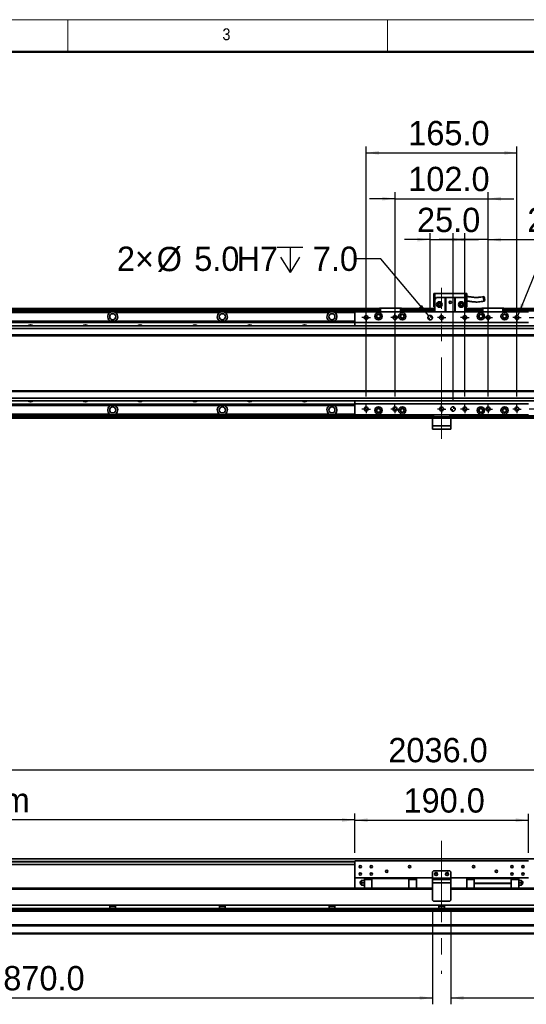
# Model space of a CAD drawing. Header units: millimetres. Extents: x 35 to 2905, y 35 to 2044.
# Tile 3 of 7: x 717 to 1272, y 967 to 2044. Entities that reach past the tile are written whole.
import ezdxf

# ---------------------------------------------------------------- set-up
doc = ezdxf.new("R2010")
doc.units = ezdxf.units.MM
doc.header["$LTSCALE"] = 7
doc.linetypes.add('CENTERX2', pattern=[20.32, 12.7, -2.54, 2.54, -2.54])
doc.layers.add('黑色实线', color=7, linetype='Continuous')
doc.styles.add('SLDTEXTSTYLE1', font='Gothic.ttf', dxfattribs={"width": 0.913})
doc.styles.add('SLDTEXTSTYLE8', font='txt')
doc.dimstyles.new('SLDDIMSTYLE0', dxfattribs={"dimtxt": 26.6, "dimasz": 14, "dimexe": 0, "dimexo": 0.0625, "dimgap": 6.65, "dimtad": 2, "dimdec": 1, "dimrnd": 1e-09, "dimzin": 4, "dimdsep": 46, "dimtxsty": 'SLDTEXTSTYLE8', "dimsah": 1, "dimcen": 0.09, "dimadec": 0, "dimazin": 1, "dimtfac": 1, "dimtdec": 1, "dimtmove": 0, "dimatfit": 0, "dimfxl": 0, "dimfrac": 2, "dimtolj": 1, "dimtzin": 12, "dimarcsym": 0})
doc.dimstyles.new('SLDDIMSTYLE1', dxfattribs={"dimtxt": 26.6, "dimasz": 14, "dimexe": 0, "dimexo": 0.0625, "dimgap": 6.65, "dimtad": 2, "dimdec": 1, "dimrnd": 1e-09, "dimzin": 12, "dimdsep": 46, "dimtxsty": 'SLDTEXTSTYLE8', "dimsah": 1, "dimcen": 0.09, "dimadec": 0, "dimazin": 3, "dimtfac": 1, "dimtdec": 1, "dimtmove": 0, "dimatfit": 0, "dimfxl": 0, "dimfrac": 2, "dimtolj": 1, "dimtzin": 12, "dimarcsym": 0})
doc.dimstyles.new('SLDDIMSTYLE3', dxfattribs={"dimtxt": 26.6, "dimasz": 14, "dimexe": 0, "dimexo": 0.0625, "dimgap": 6.65, "dimtad": 0, "dimtih": 1, "dimtoh": 1, "dimdec": 1, "dimrnd": 1e-09, "dimzin": 4, "dimdsep": 46, "dimtxsty": 'SLDTEXTSTYLE8', "dimsah": 1, "dimcen": 0, "dimadec": 0, "dimazin": 1, "dimtfac": 1, "dimtdec": 1, "dimtofl": 0, "dimtmove": 0, "dimatfit": 3, "dimfxl": 0, "dimfrac": 2, "dimtolj": 1, "dimtzin": 12, "dimarcsym": 0})
doc.dimstyles.new('SLDDIMSTYLE4', dxfattribs={"dimtxt": 26.6, "dimasz": 14, "dimexe": 0, "dimexo": 0.0625, "dimgap": 6.65, "dimtad": 0, "dimtih": 1, "dimtoh": 1, "dimdec": 1, "dimrnd": 1e-09, "dimzin": 12, "dimdsep": 46, "dimtxsty": 'SLDTEXTSTYLE8', "dimsah": 1, "dimcen": 0, "dimadec": 0, "dimazin": 3, "dimtfac": 1, "dimtdec": 1, "dimtofl": 0, "dimtmove": 0, "dimatfit": 3, "dimfxl": 0, "dimfrac": 2, "dimtolj": 1, "dimtzin": 12, "dimarcsym": 0})
doc.dimstyles.new('SLDDIMSTYLE5', dxfattribs={"dimtxt": 26.6, "dimasz": 14, "dimexe": 0, "dimexo": 0.0625, "dimgap": 6.65, "dimtad": 2, "dimdec": 1, "dimrnd": 1e-09, "dimzin": 4, "dimdsep": 46, "dimtxsty": 'SLDTEXTSTYLE8', "dimsah": 1, "dimcen": 0.09, "dimadec": 0, "dimazin": 1, "dimtfac": 1, "dimtdec": 1, "dimtofl": 0, "dimtmove": 0, "dimatfit": 3, "dimfxl": 0, "dimfrac": 2, "dimtolj": 1, "dimtzin": 12, "dimarcsym": 0})

# ---------------------------------------------------------------- blocks, each defined once
blk = doc.blocks.new('_D_7')
at = {"layer": '黑色实线'}
for p, q in [((2267.1, 1718), (2267.1, 1746)), ((1275.1, 1718), (2274.1, 1718)), ((2267.1, 1618), (2267.1, 1718)), ((1275.1, 1618), (2274.1, 1618)), ((2267.1, 1618), (2267.1, 1590))]:
    blk.add_line(p, q, dxfattribs=at)
for points in [[(2267.1, 1718), (2269.2, 1732), (2265, 1732)], [(2267.1, 1618), (2265, 1604), (2269.2, 1604)]]:
    blk.add_solid(points, dxfattribs=at)
at = {"layer": '黑色实线', "insert": (2232.2, 1629), "char_height": 26.6, "attachment_point": 1, "rotation": 90, "style": 'SLDTEXTSTYLE8'}
blk.add_mtext('100.0', dxfattribs=at)
blk = doc.blocks.new('SW_SYMBOL_HOLE_DEPTH')
at = {"layer": '黑色实线', "color": 0}
for p, q in [((0, 6125), (5600, 6125)), ((2800, 6125), (2800, 525)), ((700, 3885), (2800, 525)), ((4900, 3885), (2800, 525))]:
    blk.add_line(p, q, dxfattribs=at)
blk = doc.blocks.new('_D_8')
at = {"layer": '黑色实线'}
for p, q in [((1112.4, 1782.4), (1084.4, 1782.4)), ((1165, 1719.9), (1112.4, 1782.4))]:
    blk.add_line(p, q, dxfattribs=at)
blk.add_solid([(1165, 1719.9), (1157.6, 1731.9), (1154.3, 1729.2)], dxfattribs=at)
at = {"layer": '黑色实线', "xscale": 0.004985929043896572, "yscale": 0.004985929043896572, "zscale": 0.004985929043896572}
blk.add_blockref('SW_SYMBOL_HOLE_DEPTH', (999.2, 1764.6), dxfattribs=at)
at = {"layer": '黑色实线', "char_height": 26.6, "attachment_point": 1, "style": 'SLDTEXTSTYLE8'}
for s, insert in [('2×', (823.7, 1795.7)), ('%%c', (867.2, 1795.4)), ('5.0', (908.3, 1795.7)), ('H7', (954.6, 1795.7)), ('7.0', (1038.1, 1795.7))]:
    blk.add_mtext(s, dxfattribs=dict(at, insert=insert))
blk = doc.blocks.new('_D_9')
at = {"layer": '黑色实线'}
for p, q in [((1262.4, 1719.9), (1282.5, 1769.2)), ((1282.5, 1769.2), (1310.5, 1769.2))]:
    blk.add_line(p, q, dxfattribs=at)
blk.add_solid([(1262.4, 1719.9), (1269.6, 1732.1), (1265.7, 1733.6)], dxfattribs=at)
at = {"layer": '黑色实线', "xscale": 0.004985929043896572, "yscale": 0.004985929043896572, "zscale": 0.004985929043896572}
blk.add_blockref('SW_SYMBOL_HOLE_DEPTH', (1424.5, 1751.5), dxfattribs=at)
at = {"layer": '黑色实线', "char_height": 26.6, "attachment_point": 1, "style": 'SLDTEXTSTYLE8'}
for s, insert in [('10×M5', (1310.5, 1782.6)), ('10.0', (1463.4, 1782.6))]:
    blk.add_mtext(s, dxfattribs=dict(at, insert=insert))
blk = doc.blocks.new('_D_10')
at = {"layer": '黑色实线'}
for p, q in [((1166.6, 1726.8), (1166.6, 1810.3)), ((1191.6, 1626.8), (1191.6, 1810.3)), ((1166.6, 1803.3), (1138.6, 1803.3)), ((1166.6, 1803.3), (1191.6, 1803.3)), ((1191.6, 1803.3), (1219.6, 1803.3))]:
    blk.add_line(p, q, dxfattribs=at)
for points in [[(1166.6, 1803.3), (1152.6, 1805.4), (1152.6, 1801.2)], [(1191.6, 1803.3), (1205.6, 1801.2), (1205.6, 1805.4)]]:
    blk.add_solid(points, dxfattribs=at)
at = {"layer": '黑色实线', "insert": (1152.2, 1838.2), "char_height": 26.6, "attachment_point": 1, "style": 'SLDTEXTSTYLE8'}
blk.add_mtext('25.0', dxfattribs=at)
blk = doc.blocks.new('_D_11')
at = {"layer": '黑色实线'}
for p, q in [((1128.1, 1631.5), (1128.1, 1855.1)), ((1230.1, 1631.5), (1230.1, 1855.1)), ((1128.1, 1848.1), (1100.1, 1848.1)), ((1128.1, 1848.1), (1230.1, 1848.1)), ((1230.1, 1848.1), (1258.1, 1848.1))]:
    blk.add_line(p, q, dxfattribs=at)
for points in [[(1128.1, 1848.1), (1114.1, 1850.2), (1114.1, 1846)], [(1230.1, 1848.1), (1244.1, 1846), (1244.1, 1850.2)]]:
    blk.add_solid(points, dxfattribs=at)
at = {"layer": '黑色实线', "insert": (1142.6, 1883), "char_height": 26.6, "attachment_point": 1, "style": 'SLDTEXTSTYLE8'}
blk.add_mtext('102.0', dxfattribs=at)
blk = doc.blocks.new('_D_12')
at = {"layer": '黑色实线'}
for p, q in [((1096.6, 1631.5), (1096.6, 1905.3)), ((1096.6, 1898.3), (1261.6, 1898.3)), ((1261.6, 1631.5), (1261.6, 1905.3))]:
    blk.add_line(p, q, dxfattribs=at)
for points in [[(1096.6, 1898.3), (1110.6, 1896.2), (1110.6, 1900.4)], [(1261.6, 1898.3), (1247.6, 1900.4), (1247.6, 1896.2)]]:
    blk.add_solid(points, dxfattribs=at)
at = {"layer": '黑色实线', "insert": (1142.6, 1933.2), "char_height": 26.6, "attachment_point": 1, "style": 'SLDTEXTSTYLE8'}
blk.add_mtext('165.0', dxfattribs=at)
blk = doc.blocks.new('_D_13')
at = {"layer": '黑色实线'}
for p, q in [((1204.6, 1631.5), (1204.6, 1810.3)), ((1230.1, 1631.5), (1230.1, 1810.3)), ((1204.6, 1803.3), (1176.6, 1803.3)), ((1230.1, 1803.3), (1204.6, 1803.3)), ((1230.1, 1803.3), (1338.5, 1803.3))]:
    blk.add_line(p, q, dxfattribs=at)
for points in [[(1204.6, 1803.3), (1190.6, 1805.4), (1190.6, 1801.2)], [(1230.1, 1803.3), (1244.1, 1801.2), (1244.1, 1805.4)]]:
    blk.add_solid(points, dxfattribs=at)
at = {"layer": '黑色实线', "insert": (1272.9, 1838.2), "char_height": 26.6, "attachment_point": 1, "style": 'SLDTEXTSTYLE8'}
blk.add_mtext('25.5', dxfattribs=at)
blk = doc.blocks.new('SW_CENTERMARKSYMBOL_0')
at = {"layer": '黑色实线', "color": 0}
for p, q in [((-2.54, 0), (-4.64, 0)), ((0, 0), (-2.54, 0)), ((0, 2.54), (0, 4.64)), ((0, 0), (0, 2.54)), ((0, 0), (0, -2.54)), ((0, 0), (2.54, 0)), ((2.54, 0), (4.64, 0)), ((0, -2.54), (0, -4.64))]:
    blk.add_line(p, q, dxfattribs=at)
blk = doc.blocks.new('SW_CENTERMARKSYMBOL_1')
at = {"layer": '黑色实线', "color": 0}
for p, q in [((-2.54, 0), (-4.64, 0)), ((0, 0), (-2.54, 0)), ((0, 2.54), (0, 4.64)), ((0, 0), (0, 2.54)), ((0, 0), (0, -2.54)), ((0, 0), (2.54, 0)), ((2.54, 0), (4.64, 0)), ((0, -2.54), (0, -4.64))]:
    blk.add_line(p, q, dxfattribs=at)
blk = doc.blocks.new('SW_CENTERMARKSYMBOL_2')
at = {"layer": '黑色实线', "color": 0}
for p, q in [((-2.54, 0), (-4.64, 0)), ((0, 0), (-2.54, 0)), ((0, 2.54), (0, 4.64)), ((0, 0), (0, 2.54)), ((0, 0), (0, -2.54)), ((0, 0), (2.54, 0)), ((2.54, 0), (4.64, 0)), ((0, -2.54), (0, -4.64))]:
    blk.add_line(p, q, dxfattribs=at)
blk = doc.blocks.new('SW_CENTERMARKSYMBOL_3')
at = {"layer": '黑色实线', "color": 0}
for p, q in [((-2.54, 0), (-4.64, 0)), ((0, 0), (-2.54, 0)), ((0, 2.54), (0, 4.64)), ((0, 0), (0, 2.54)), ((0, 0), (0, -2.54)), ((0, 0), (2.54, 0)), ((2.54, 0), (4.64, 0)), ((0, -2.54), (0, -4.64))]:
    blk.add_line(p, q, dxfattribs=at)
blk = doc.blocks.new('SW_CENTERMARKSYMBOL_4')
at = {"layer": '黑色实线', "color": 0}
for p, q in [((-2.54, 0), (-4.64, 0)), ((0, 0), (-2.54, 0)), ((0, 2.54), (0, 4.64)), ((0, 0), (0, 2.54)), ((0, 0), (0, -2.54)), ((0, 0), (2.54, 0)), ((2.54, 0), (4.64, 0)), ((0, -2.54), (0, -4.64))]:
    blk.add_line(p, q, dxfattribs=at)
blk = doc.blocks.new('SW_CENTERMARKSYMBOL_5')
at = {"layer": '黑色实线', "color": 0}
for p, q in [((-2.54, 0), (-4.64, 0)), ((0, 0), (-2.54, 0)), ((0, 2.54), (0, 4.64)), ((0, 0), (0, 2.54)), ((0, 0), (0, -2.54)), ((0, 0), (2.54, 0)), ((2.54, 0), (4.64, 0)), ((0, -2.54), (0, -4.64))]:
    blk.add_line(p, q, dxfattribs=at)
blk = doc.blocks.new('SW_CENTERMARKSYMBOL_6')
at = {"layer": '黑色实线', "color": 0}
for p, q in [((-2.54, 0), (-4.64, 0)), ((0, 0), (-2.54, 0)), ((0, 2.54), (0, 4.64)), ((0, 0), (0, 2.54)), ((0, 0), (0, -2.54)), ((0, 0), (2.54, 0)), ((2.54, 0), (4.64, 0)), ((0, -2.54), (0, -4.64))]:
    blk.add_line(p, q, dxfattribs=at)
blk = doc.blocks.new('SW_CENTERMARKSYMBOL_7')
at = {"layer": '黑色实线', "color": 0}
for p, q in [((-2.54, 0), (-4.64, 0)), ((0, 0), (-2.54, 0)), ((0, 2.54), (0, 4.64)), ((0, 0), (0, 2.54)), ((0, 0), (0, -2.54)), ((0, 0), (2.54, 0)), ((2.54, 0), (4.64, 0)), ((0, -2.54), (0, -4.64))]:
    blk.add_line(p, q, dxfattribs=at)
blk = doc.blocks.new('SW_CENTERMARKSYMBOL_8')
at = {"layer": '黑色实线', "color": 0}
for p, q in [((-2.54, 0), (-4.64, 0)), ((0, 0), (-2.54, 0)), ((0, 2.54), (0, 4.64)), ((0, 0), (0, 2.54)), ((0, 0), (0, -2.54)), ((0, 0), (2.54, 0)), ((2.54, 0), (4.64, 0)), ((0, -2.54), (0, -4.64))]:
    blk.add_line(p, q, dxfattribs=at)
blk = doc.blocks.new('SW_CENTERMARKSYMBOL_9')
at = {"layer": '黑色实线', "color": 0}
for p, q in [((-2.54, 0), (-4.64, 0)), ((0, 0), (-2.54, 0)), ((0, 2.54), (0, 4.64)), ((0, 0), (0, 2.54)), ((0, 0), (0, -2.54)), ((0, 0), (2.54, 0)), ((2.54, 0), (4.64, 0)), ((0, -2.54), (0, -4.64))]:
    blk.add_line(p, q, dxfattribs=at)
blk = doc.blocks.new('SW_CENTERMARKSYMBOL_10')
at = {"layer": '黑色实线', "color": 0}
for p, q in [((-2.54, 0), (-4.64, 0)), ((0, 0), (-2.54, 0)), ((0, 2.54), (0, 4.64)), ((0, 0), (0, 2.54)), ((0, 0), (0, -2.54)), ((0, 0), (2.54, 0)), ((2.54, 0), (4.64, 0)), ((0, -2.54), (0, -4.64))]:
    blk.add_line(p, q, dxfattribs=at)
blk = doc.blocks.new('SW_CENTERMARKSYMBOL_11')
at = {"layer": '黑色实线', "color": 0}
for p, q in [((-2.54, 0), (-4.64, 0)), ((0, 0), (-2.54, 0)), ((0, 2.54), (0, 4.64)), ((0, 0), (0, 2.54)), ((0, 0), (0, -2.54)), ((0, 0), (2.54, 0)), ((2.54, 0), (4.64, 0)), ((0, -2.54), (0, -4.64))]:
    blk.add_line(p, q, dxfattribs=at)
blk = doc.blocks.new('SW_DOWELSYMBOL_0')
at = {"linetype": 'Continuous', "lineweight": 18}
h = blk.add_hatch(color=0, dxfattribs=at)
edge = h.paths.add_edge_path(flags=0)
edge.add_arc((0, 0), 2.5, 180, 270)
edge.add_line((0, -2.5), (0, 0))
edge.add_line((0, 0), (-2.5, 0))
h = blk.add_hatch(color=0, dxfattribs=at)
edge = h.paths.add_edge_path(flags=0)
edge.add_arc((0, 0), 2.5, 0, 90)
edge.add_line((0, 2.5), (0, 0))
edge.add_line((0, 0), (2.5, 0))
at = {"layer": '黑色实线', "color": 0}
blk.add_circle((0, 0), 2.5, dxfattribs=at)
blk = doc.blocks.new('SW_DOWELSYMBOL_1')
at = {"linetype": 'Continuous', "lineweight": 18}
h = blk.add_hatch(color=0, dxfattribs=at)
edge = h.paths.add_edge_path(flags=0)
edge.add_arc((0, 0), 2.5, 180, 270)
edge.add_line((0, -2.5), (0, 0))
edge.add_line((0, 0), (-2.5, 0))
h = blk.add_hatch(color=0, dxfattribs=at)
edge = h.paths.add_edge_path(flags=0)
edge.add_arc((0, 0), 2.5, 0, 90)
edge.add_line((0, 2.5), (0, 0))
edge.add_line((0, 0), (2.5, 0))
at = {"layer": '黑色实线', "color": 0}
blk.add_circle((0, 0), 2.5, dxfattribs=at)
blk = doc.blocks.new('_D_14')
at = {"layer": '黑色实线'}
for p, q in [((161.1, 1109.9), (161.1, 1230.1)), ((2197.1, 1109.9), (2197.1, 1230.1)), ((161.1, 1223.1), (2197.1, 1223.1))]:
    blk.add_line(p, q, dxfattribs=at)
for points in [[(161.1, 1223.1), (175.1, 1221), (175.1, 1225.2)], [(2197.1, 1223.1), (2183.1, 1225.2), (2183.1, 1221)]]:
    blk.add_solid(points, dxfattribs=at)
at = {"layer": '黑色实线', "insert": (1120.8, 1258), "char_height": 26.6, "attachment_point": 1, "style": 'SLDTEXTSTYLE8'}
blk.add_mtext('2036.0', dxfattribs=at)
blk = doc.blocks.new('_D_15')
at = {"layer": '黑色实线'}
for p, q in [((196.1, 1125.6), (196.1, 1175.2)), ((1084.1, 1132.4), (1084.1, 1175.2)), ((1084.1, 1168.2), (196.1, 1168.2))]:
    blk.add_line(p, q, dxfattribs=at)
for points in [[(196.1, 1168.2), (210.1, 1166.1), (210.1, 1170.3)], [(1084.1, 1168.2), (1070.1, 1170.3), (1070.1, 1166.1)]]:
    blk.add_solid(points, dxfattribs=at)
at = {"layer": '黑色实线', "char_height": 26.6, "attachment_point": 1, "style": 'SLDTEXTSTYLE8'}
for s, insert in [('888.0', (451.8, 1203.1)), ('=T/2+18mm', (536.5, 1203.1))]:
    blk.add_mtext(s, dxfattribs=dict(at, insert=insert))
blk = doc.blocks.new('_D_17')
at = {"layer": '黑色实线'}
for p, q in [((1084.1, 1132.4), (1084.1, 1175)), ((1274.1, 1132.4), (1274.1, 1175)), ((1084.1, 1168), (1274.1, 1168))]:
    blk.add_line(p, q, dxfattribs=at)
for points in [[(1084.1, 1168), (1098.1, 1165.9), (1098.1, 1170.1)], [(1274.1, 1168), (1260.1, 1170.1), (1260.1, 1165.9)]]:
    blk.add_solid(points, dxfattribs=at)
at = {"layer": '黑色实线', "insert": (1137.4, 1202.9), "char_height": 26.6, "attachment_point": 1, "style": 'SLDTEXTSTYLE8'}
blk.add_mtext('190.0', dxfattribs=at)
blk = doc.blocks.new('_D_18')
at = {"layer": '黑色实线'}
for p, q in [((1169.1, 1071.6), (1169.1, 966.5)), ((299.1, 1063.9), (299.1, 966.5)), ((299.1, 973.5), (1169.1, 973.5))]:
    blk.add_line(p, q, dxfattribs=at)
for points in [[(299.1, 973.5), (313.1, 971.4), (313.1, 975.6)], [(1169.1, 973.5), (1155.1, 975.6), (1155.1, 971.4)]]:
    blk.add_solid(points, dxfattribs=at)
at = {"layer": '黑色实线', "insert": (699.3, 1008.4), "char_height": 26.6, "attachment_point": 1, "style": 'SLDTEXTSTYLE8'}
blk.add_mtext('870.0', dxfattribs=at)
blk = doc.blocks.new('_D_19')
at = {"layer": '黑色实线'}
for p, q in [((1189.1, 1071.6), (1189.1, 966.5)), ((2059.1, 1063.9), (2059.1, 966.5)), ((1189.1, 973.5), (2059.1, 973.5))]:
    blk.add_line(p, q, dxfattribs=at)
for points in [[(1189.1, 973.5), (1203.1, 971.4), (1203.1, 975.6)], [(2059.1, 973.5), (2045.1, 975.6), (2045.1, 971.4)]]:
    blk.add_solid(points, dxfattribs=at)
at = {"layer": '黑色实线', "insert": (1500.6, 1008.4), "char_height": 26.6, "attachment_point": 1, "style": 'SLDTEXTSTYLE8'}
blk.add_mtext('870.0', dxfattribs=at)

msp = doc.modelspace()

# ---------------------------------------------------------------- linework, layer by layer
at = {"color": 7, "linetype": 'Continuous', "lineweight": 18}
for p, q in [((2905, 2044), (35, 2044)), ((770, 2044), (770, 2009)), ((1120, 2009), (1120, 2044)), ((70, 2009), (2870, 2009))]:
    msp.add_line(p, q, dxfattribs=at)
at = {"color": 7, "linetype": 'Continuous', "lineweight": 50}
msp.add_line((2870, 2009), (70, 2009), dxfattribs=at)
at = {"color": 7, "linetype": 'Continuous', "lineweight": 35}
for p, q in [((1170.57, 1744.25), (1171.57, 1744.25)), ((1170.57, 1744.25), (1170.57, 1729.85)), ((1171.57, 1737.85), (1171.57, 1744.25)), ((1171.57, 1744.25), (1205.57, 1744.25)), ((1173.57, 1739.85), (1171.57, 1737.85)), ((1171.57, 1737.85), (1171.57, 1724.45)), ((1173.57, 1739.85), (1183.07, 1739.85)), ((1183.07, 1724.45), (1183.07, 1739.85)), ((1183.07, 1739.85), (1183.57, 1739.85)), ((1183.57, 1739.85), (1183.57, 1724.45)), ((1193.57, 1739.85), (1183.57, 1739.85)), ((1193.57, 1724.45), (1193.57, 1739.85)), ((1193.57, 1739.85), (1194.07, 1739.85)), ((1194.07, 1739.85), (1203.57, 1739.85)), ((1194.07, 1739.85), (1194.07, 1724.45)), ((1205.57, 1737.85), (1203.57, 1739.85)), ((1205.57, 1744.25), (1206.57, 1744.25)), ((1205.57, 1744.25), (1205.57, 1737.85)), ((1205.57, 1737.85), (1205.57, 1724.45)), ((1206.57, 1729.85), (1206.57, 1744.25)), ((1111.07, 1727.95), (173.07, 1727.95)), ((1111.07, 1727.45), (173.07, 1727.45)), ((1111.07, 1725.45), (173.07, 1725.45)), ((259.07, 1727.75), (1111.07, 1727.75)), ((259.07, 1727.55), (1111.07, 1727.55)), ((1084.07, 1724.45), (1084.07, 1712.45)), ((1274.07, 1724.45), (1084.07, 1724.45)), ((1111.07, 1728.15), (1111.37, 1728.45)), ((1112.07, 1728.15), (1111.07, 1728.15)), ((1111.07, 1724.45), (1111.07, 1728.15)), ((1111.37, 1728.45), (1112.19, 1728.45)), ((1112.07, 1728.15), (1112.19, 1728.45)), ((1112.07, 1728.15), (1112.07, 1724.45)), ((1134.07, 1728.15), (1112.07, 1728.15)), ((1112.19, 1728.45), (1133.94, 1728.45)), ((1133.94, 1728.45), (1134.77, 1728.45)), ((1134.07, 1728.15), (1133.94, 1728.45)), ((1135.07, 1728.15), (1134.07, 1728.15)), ((1134.07, 1724.45), (1134.07, 1728.15)), ((1134.77, 1728.45), (1135.07, 1728.15)), ((1135.07, 1728.15), (1135.07, 1724.45)), ((1171.57, 1727.95), (1135.07, 1727.95)), ((1135.07, 1727.75), (1171.57, 1727.75)), ((1135.07, 1727.55), (1171.57, 1727.55)), ((1171.57, 1727.45), (1135.07, 1727.45)), ((1171.57, 1725.45), (1135.07, 1725.45)), ((1170.57, 1729.85), (1171.57, 1729.85)), ((1205.57, 1729.85), (1206.57, 1729.85)), ((1223.07, 1727.95), (1205.57, 1727.95)), ((1205.57, 1727.75), (1223.07, 1727.75)), ((1205.57, 1727.55), (1223.07, 1727.55)), ((1223.07, 1727.45), (1205.57, 1727.45)), ((1223.07, 1725.45), (1205.57, 1725.45)), ((1223.07, 1728.15), (1223.37, 1728.45)), ((1224.07, 1728.15), (1223.07, 1728.15)), ((1223.07, 1724.45), (1223.07, 1728.15)), ((1223.37, 1728.45), (1224.19, 1728.45)), ((1224.07, 1728.15), (1224.19, 1728.45)), ((1246.07, 1728.15), (1224.07, 1728.15)), ((1224.07, 1728.15), (1224.07, 1724.45)), ((1224.19, 1728.45), (1245.94, 1728.45)), ((1245.94, 1728.45), (1246.77, 1728.45)), ((1246.07, 1728.15), (1245.94, 1728.45)), ((1247.07, 1728.15), (1246.07, 1728.15)), ((1246.07, 1724.45), (1246.07, 1728.15)), ((1246.77, 1728.45), (1247.07, 1728.15)), ((1247.07, 1728.15), (1247.07, 1724.45)), ((2185.07, 1727.95), (1247.07, 1727.95)), ((1247.07, 1727.75), (2099.07, 1727.75)), ((1247.07, 1727.55), (2099.07, 1727.55)), ((2185.07, 1727.45), (1247.07, 1727.45)), ((2185.07, 1725.45), (1247.07, 1725.45)), ((179.07, 1713.95), (1084.07, 1713.95)), ((179.07, 1713.65), (1084.07, 1713.65)), ((815.9, 1723.45), (702.23, 1723.45)), ((935.9, 1723.45), (822.23, 1723.45)), ((1055.9, 1723.45), (942.23, 1723.45)), ((179.07, 1712.75), (1084.07, 1712.75)), ((179.07, 1712.46), (1084.07, 1712.46)), ((2164.57, 1708.95), (193.57, 1708.95)), ((2164.57, 1705.95), (193.57, 1705.95)), ((1274.07, 1712.45), (1084.07, 1712.45)), ((1084.07, 1712.45), (1084.07, 1708.95)), ((2164.57, 1698.95), (193.57, 1698.95)), ((193.57, 1697.95), (2164.57, 1697.95)), ((2164.57, 1637.95), (193.57, 1637.95)), ((2164.57, 1636.95), (193.57, 1636.95)), ((2164.57, 1629.95), (193.57, 1629.95)), ((179.07, 1623.44), (1084.07, 1623.44)), ((179.07, 1623.15), (1084.07, 1623.15)), ((179.07, 1622.25), (1084.07, 1622.25)), ((179.07, 1621.96), (1084.07, 1621.96)), ((2164.57, 1626.95), (193.57, 1626.95)), ((1084.07, 1626.95), (1084.07, 1623.45)), ((1274.07, 1623.45), (1084.07, 1623.45)), ((1084.07, 1623.45), (1084.07, 1611.45)), ((1169.07, 1610.46), (173.07, 1610.46)), ((1169.07, 1607.95), (173.07, 1607.95)), ((815.9, 1612.46), (702.23, 1612.46)), ((935.9, 1612.46), (822.23, 1612.46)), ((1055.9, 1612.46), (942.23, 1612.46)), ((1274.07, 1611.45), (1084.07, 1611.45)), ((1169.07, 1609.45), (1169.07, 1611.45)), ((1170.07, 1609.45), (1169.07, 1609.45)), ((1169.07, 1607.95), (1169.07, 1609.45)), ((1189.07, 1607.95), (1169.07, 1607.95)), ((1169.07, 1607.95), (1169.07, 1599.45)), ((1170.07, 1611.45), (1170.07, 1609.45)), ((1188.07, 1609.45), (1170.07, 1609.45)), ((1188.07, 1609.45), (1188.07, 1611.45)), ((1189.07, 1609.45), (1188.07, 1609.45)), ((1189.07, 1611.45), (1189.07, 1609.45)), ((2185.07, 1610.46), (1189.07, 1610.46)), ((1189.07, 1609.45), (1189.07, 1607.95)), ((1189.07, 1607.95), (1189.07, 1599.45)), ((2185.07, 1607.95), (1189.07, 1607.95)), ((1169.07, 1599.45), (1189.07, 1599.45)), ((1169.07, 1595.95), (1169.07, 1599.45)), ((1189.07, 1595.95), (1169.07, 1595.95)), ((1189.07, 1599.45), (1189.07, 1595.95)), ((2164.57, 1125.86), (193.57, 1125.86)), ((1084.07, 1123.51), (1084.07, 1105.01)), ((1274.07, 1123.51), (1084.07, 1123.51)), ((1084.07, 1119.36), (193.57, 1119.36)), ((1170.07, 1112.51), (1169.07, 1111.51)), ((1169.07, 1111.51), (1169.07, 1104.51)), ((1188.07, 1112.51), (1170.07, 1112.51)), ((1189.07, 1111.51), (1188.07, 1112.51)), ((1189.07, 1111.51), (1189.07, 1104.51)), ((1169.07, 1105.01), (1084.07, 1105.01)), ((1084.07, 1105.01), (1084.07, 1093.51)), ((1090.07, 1099.27), (1090.07, 1099.74)), ((1094.57, 1102.01), (1092.25, 1102.01)), ((1092.25, 1099.51), (1094.57, 1099.51)), ((1102.82, 1103.91), (1094.57, 1103.91)), ((1094.57, 1103.91), (1094.57, 1102.96)), ((1094.57, 1102.96), (1102.82, 1102.96)), ((1094.57, 1093.45), (1094.57, 1102.96)), ((1102.82, 1104.01), (1102.82, 1105.01)), ((1102.82, 1093.45), (1102.82, 1104.01)), ((1102.82, 1104.01), (1143.32, 1104.01)), ((1143.32, 1104.01), (1143.32, 1105.01)), ((1143.32, 1104.01), (1143.32, 1093.45)), ((1151.57, 1103.91), (1143.32, 1103.91)), ((1143.32, 1102.96), (1151.57, 1102.96)), ((1151.57, 1102.96), (1151.57, 1103.91)), ((1151.57, 1102.96), (1151.57, 1093.45)), ((1169.07, 1104.51), (1189.07, 1104.51)), ((1169.07, 1103.01), (1169.07, 1104.51)), ((1169.07, 1103.01), (1189.07, 1103.01)), ((1169.07, 1099.51), (1169.07, 1103.01)), ((1189.07, 1099.51), (1169.07, 1099.51)), ((1169.07, 1099.51), (1169.07, 1080.51)), ((1274.07, 1105.01), (1189.07, 1105.01)), ((1189.07, 1104.51), (1189.07, 1103.01)), ((1189.07, 1103.01), (1189.07, 1099.51)), ((1189.07, 1099.51), (1189.07, 1080.51)), ((1206.57, 1103.91), (1206.57, 1102.96)), ((1214.82, 1103.91), (1206.57, 1103.91)), ((1214.82, 1102.96), (1206.57, 1102.96)), ((1206.57, 1102.96), (1206.57, 1093.45)), ((1214.82, 1105.01), (1214.82, 1104.01)), ((1255.32, 1104.01), (1214.82, 1104.01)), ((1214.82, 1104.01), (1214.82, 1099.01)), ((1255.32, 1104.01), (1255.32, 1105.01)), ((1255.32, 1104.01), (1255.32, 1099.01)), ((1263.57, 1103.91), (1255.32, 1103.91)), ((1263.57, 1102.96), (1255.32, 1102.96)), ((1263.57, 1102.96), (1263.57, 1103.91)), ((1263.57, 1093.45), (1263.57, 1102.96)), ((1263.57, 1102.01), (1265.88, 1102.01)), ((1263.57, 1099.51), (1265.88, 1099.51)), ((1169.07, 1093.45), (173.07, 1093.45)), ((179.07, 1093.51), (1094.57, 1093.51)), ((1094.57, 1097.01), (1092.25, 1097.01)), ((1151.57, 1093.51), (1169.07, 1093.51)), ((1189.07, 1093.51), (1206.57, 1093.51)), ((2185.07, 1093.45), (1189.07, 1093.45)), ((1214.82, 1099.01), (1255.32, 1099.01)), ((1214.82, 1099.01), (1214.82, 1098.71)), ((1255.32, 1098.71), (1214.82, 1098.71)), ((1214.82, 1098.71), (1214.82, 1093.45)), ((1255.32, 1098.71), (1255.32, 1099.01)), ((1255.32, 1098.71), (1255.32, 1093.45)), ((1265.88, 1097.01), (1263.57, 1097.01)), ((1263.57, 1093.51), (2179.07, 1093.51)), ((1169.07, 1080.51), (1170.07, 1079.51)), ((1188.07, 1079.51), (1170.07, 1079.51)), ((1188.07, 1079.51), (1189.07, 1080.51)), ((2012.82, 1068.45), (345.31, 1068.45)), ((2012.07, 1074.9), (346.07, 1074.9)), ((2012.07, 1071.5), (346.07, 1071.5)), ((815.9, 1074.9), (815.9, 1071.5)), ((822.23, 1073.5), (815.9, 1073.5)), ((822.23, 1071.5), (822.23, 1074.9)), ((935.9, 1074.9), (935.9, 1071.5)), ((942.23, 1073.5), (935.9, 1073.5)), ((942.23, 1071.5), (942.23, 1074.9)), ((1055.9, 1074.9), (1055.9, 1071.5)), ((1062.23, 1073.5), (1055.9, 1073.5)), ((1062.23, 1071.5), (1062.23, 1074.9)), ((1175.9, 1074.9), (1175.9, 1071.5)), ((1182.23, 1073.5), (1175.9, 1073.5)), ((1182.23, 1071.5), (1182.23, 1074.9)), ((2185.07, 1053.45), (173.07, 1053.45)), ((2185.07, 1052.45), (173.07, 1052.45)), ((2185.07, 1044.51), (173.07, 1044.51)), ((2185.07, 1043.51), (173.07, 1043.51))]:
    msp.add_line(p, q, dxfattribs=at)
at = {"color": 8, "linetype": 'Continuous', "lineweight": 35}
for p, q in [((1111.07, 1726.95), (173.07, 1726.95)), ((1171.57, 1726.95), (1135.07, 1726.95)), ((1223.07, 1726.95), (1205.57, 1726.95)), ((2185.07, 1726.95), (1247.07, 1726.95)), ((1084.07, 1723.45), (1062.23, 1723.45)), ((1169.07, 1608.95), (173.07, 1608.95)), ((1084.07, 1612.46), (1062.23, 1612.46)), ((2185.07, 1608.95), (1189.07, 1608.95)), ((1084.07, 1122.86), (193.57, 1122.86)), ((1084.07, 1122.36), (193.57, 1122.36)), ((1169.07, 1092.45), (173.07, 1092.45)), ((2185.07, 1092.45), (1189.07, 1092.45)), ((2012.07, 1069.45), (346.07, 1069.45))]:
    msp.add_line(p, q, dxfattribs=at)
at = {"color": 7, "linetype": 'Continuous', "lineweight": 35}
for centre, radius in [((1176.57, 1732.35), 3), ((1188.57, 1734.85), 1.25), ((1200.57, 1732.35), 3), ((1176.57, 1732.35), 1.7), ((1176.57, 1732.35), 1.6), ((1200.57, 1732.35), 1.7), ((1200.57, 1732.35), 1.6), ((819.07, 1718.95), 3.3), ((939.07, 1718.95), 3.3), ((1059.07, 1718.95), 3.3), ((1096.57, 1717.95), 2.1), ((1110.07, 1719.45), 4), ((1110.07, 1719.45), 2.25), ((1110.07, 1719.45), 2), ((1128.07, 1717.95), 2.1), ((1136.07, 1719.45), 4), ((1136.07, 1719.45), 2.25), ((1136.07, 1719.45), 2), ((1166.57, 1717.95), 2.5), ((1179.07, 1717.95), 2.1), ((1204.57, 1717.95), 2.1), ((1222.07, 1719.45), 4), ((1222.07, 1719.45), 2.25), ((1222.07, 1719.45), 2), ((1230.07, 1717.95), 2.1), ((1248.07, 1719.45), 4), ((1248.07, 1719.45), 2.25), ((1248.07, 1719.45), 2), ((1261.57, 1717.95), 2.1), ((819.07, 1616.95), 3.3), ((939.07, 1616.95), 3.3), ((1059.07, 1616.95), 3.3), ((1096.57, 1617.95), 2.1), ((1110.07, 1616.45), 4), ((1110.07, 1616.45), 2.25), ((1110.07, 1616.45), 2), ((1128.07, 1617.95), 2.1), ((1136.07, 1616.45), 4), ((1136.07, 1616.45), 2.25), ((1136.07, 1616.45), 2), ((1179.07, 1617.95), 2.1), ((1191.57, 1617.95), 2.5), ((1204.57, 1617.95), 2.1), ((1222.07, 1616.45), 4), ((1222.07, 1616.45), 2.25), ((1222.07, 1616.45), 2), ((1230.07, 1617.95), 2.1), ((1248.07, 1616.45), 4), ((1248.07, 1616.45), 2.25), ((1248.07, 1616.45), 2), ((1261.57, 1617.95), 2.1), ((1090.07, 1117.01), 1.25), ((1090.07, 1109.01), 1.25), ((1102.07, 1117.01), 1.25), ((1102.07, 1109.01), 1.25), ((1119.07, 1112.01), 1.25), ((1144.07, 1117.01), 1.25), ((1173.07, 1109.01), 1.7), ((1173.07, 1109.01), 1.25), ((1185.07, 1109.01), 1.7), ((1185.07, 1109.01), 1.25), ((1214.07, 1117.01), 1.25), ((1239.07, 1112.01), 1.25), ((1256.07, 1117.01), 1.25), ((1256.07, 1109.01), 1.25), ((1268.07, 1117.01), 1.25), ((1268.07, 1109.01), 1.25)]:
    msp.add_circle(centre, radius, dxfattribs=at)
for centre, radius, start, end in [((819.07, 1718.95), 5.5, 125.18979, 245.50882), ((819.07, 1718.95), 5.5, 294.49118, 54.81021), ((939.07, 1718.95), 5.5, 125.18979, 245.50882), ((939.07, 1718.95), 5.5, 294.49118, 54.81021), ((1059.07, 1718.95), 5.5, 125.18979, 245.50882), ((1059.07, 1718.95), 5.5, 294.49118, 54.81021), ((729.07, 1706.45), 3.75, 41.91572, 138.08428), ((789.07, 1706.45), 3.75, 41.91572, 138.08428), ((849.07, 1706.45), 3.75, 41.91572, 138.08428), ((909.07, 1706.45), 3.75, 41.91572, 138.08428), ((969.07, 1706.45), 3.75, 41.91572, 138.08428), ((1029.07, 1706.45), 3.75, 41.91572, 138.08428), ((729.07, 1629.46), 3.75, 221.91572, 318.08428), ((789.07, 1629.46), 3.75, 221.91572, 318.08428), ((819.07, 1616.95), 5.5, 114.49118, 234.81021), ((819.07, 1616.95), 5.5, 305.18979, 65.50882), ((849.07, 1629.46), 3.75, 221.91572, 318.08428), ((909.07, 1629.46), 3.75, 221.91572, 318.08428), ((939.07, 1616.95), 5.5, 114.49118, 234.81021), ((939.07, 1616.95), 5.5, 305.18979, 65.50882), ((969.07, 1629.46), 3.75, 221.91572, 318.08428), ((1029.07, 1629.46), 3.75, 221.91572, 318.08428), ((1059.07, 1616.95), 5.5, 114.49118, 234.81021), ((1059.07, 1616.95), 5.5, 305.18979, 65.50882), ((1090.17, 1099.51), 0.25, 111.36458, 248.69453), ((1093.07, 1099.51), 3, 123.36668, 175.56913), ((1093.07, 1099.51), 3, 184.51433, 236.60291), ((1265.07, 1099.51), 3, 4.42207, 56.61739), ((1265.07, 1099.51), 3, 303.36445, 355.55829), ((1267.97, 1099.51), 0.25, 0, 68.66881), ((1267.97, 1099.51), 0.25, 291.36622, 0)]:
    msp.add_arc(centre, radius, start, end, dxfattribs=at)
for points, knots in [([(1225.31, 1741), (1224.26, 1740.84), (1222.44, 1740.55), (1220.06, 1740.18), (1218.25, 1740.03), (1216.67, 1740), (1214.9, 1740.08), (1213.04, 1740.31), (1211.15, 1740.59), (1209.63, 1740.81), (1208.21, 1740.95), (1207.26, 1741), (1206.71, 1740.98), (1206.57, 1740.97)], [0, 0, 0, 0, 0.1728182, 0.3012056, 0.3945093, 0.4621949, 0.5502996, 0.6704394, 0.7542687, 0.8531303, 0.9124961, 0.9778851, 1, 1, 1, 1]), ([(1206.57, 1735.96), (1206.93, 1735.98), (1207.82, 1736.02), (1209.19, 1735.84), (1210.61, 1735.64), (1211.89, 1735.45), (1212.99, 1735.3), (1213.94, 1735.19), (1215.18, 1735.09), (1217.01, 1735.01), (1219.61, 1735.11), (1222.61, 1735.52), (1224.75, 1735.87), (1225.88, 1736.06)], [0, 0, 0, 0, 0.0561686, 0.13505173, 0.20937456, 0.27583391, 0.33263949, 0.37884028, 0.42168044, 0.52248956, 0.65604045, 0.81859059, 1, 1, 1, 1]), ([(1224.93, 1739.84), (1224.95, 1740.09), (1225, 1740.59), (1225.18, 1740.99), (1225.4, 1741.03), (1225.64, 1740.75), (1225.85, 1740.24), (1226.04, 1739.55), (1226.18, 1738.74), (1226.26, 1737.9), (1226.26, 1737.12), (1226.19, 1736.5), (1226.05, 1736.11), (1225.85, 1736.03), (1225.65, 1736.13), (1225.46, 1736.47), (1225.29, 1737), (1225.14, 1737.74), (1225.03, 1738.48), (1224.95, 1739.03), (1224.92, 1739.29), (1224.91, 1739.37), (1224.91, 1739.4), (1224.91, 1739.47), (1224.91, 1739.63), (1224.92, 1739.76), (1224.93, 1739.84)], [0, 0, 0, 0, 0.0648176, 0.12977866, 0.18973143, 0.24261829, 0.29441384, 0.34624401, 0.39872432, 0.45220009, 0.50660142, 0.56145252, 0.61605138, 0.66977204, 0.72706948, 0.76537701, 0.80369073, 0.85890968, 0.91422873, 0.94955472, 0.96400166, 0.96485075, 0.96575881, 0.96871014, 0.98052814, 1, 1, 1, 1]), ([(822.23, 1723.45), (821.78, 1723.71), (820.83, 1724.27), (819.14, 1724.53), (817.4, 1724.31), (816.4, 1723.73), (815.9, 1723.45)], [0, 0, 0, 0, 0.2356881, 0.4864686, 0.7448489, 1, 1, 1, 1]), ([(942.23, 1723.45), (941.78, 1723.71), (940.83, 1724.27), (939.14, 1724.53), (937.4, 1724.31), (936.4, 1723.73), (935.9, 1723.45)], [0, 0, 0, 0, 0.2356941, 0.4864639, 0.7448509, 1, 1, 1, 1]), ([(1062.23, 1723.45), (1061.78, 1723.71), (1060.83, 1724.27), (1059.14, 1724.53), (1057.4, 1724.31), (1056.4, 1723.73), (1055.9, 1723.45)], [0, 0, 0, 0, 0.2356941, 0.4864639, 0.7448509, 1, 1, 1, 1]), ([(1176.35, 1731.22), (1176.22, 1731.24), (1175.97, 1731.28), (1175.63, 1731.51), (1175.37, 1731.83), (1175.22, 1732.23), (1175.21, 1732.67), (1175.34, 1733.11), (1175.6, 1733.48), (1175.84, 1733.65), (1175.96, 1733.72)], [0, 0, 0, 0, 0.1153508, 0.2312449, 0.3517775, 0.4769996, 0.6065117, 0.7402351, 0.8783386, 1, 1, 1, 1]), ([(1176.57, 1731.2), (1176.57, 1731.2), (1176.69, 1731.2), (1176.93, 1731.24), (1177.24, 1731.4), (1177.5, 1731.65), (1177.67, 1731.96), (1177.73, 1732.31), (1177.69, 1732.66), (1177.55, 1732.98), (1177.31, 1733.25), (1177.01, 1733.43), (1176.67, 1733.51), (1176.31, 1733.49), (1175.98, 1733.36), (1175.71, 1733.14), (1175.51, 1732.85), (1175.41, 1732.51), (1175.41, 1732.16), (1175.52, 1731.82), (1175.73, 1731.53), (1176.01, 1731.32), (1176.24, 1731.25), (1176.35, 1731.22)], [0, 0, 0, 0, 0.0017236, 0.0516359, 0.1015579, 0.1514695, 0.2013828, 0.2512966, 0.3012093, 0.3511202, 0.4010423, 0.4509562, 0.5008693, 0.5507724, 0.6006838, 0.6505972, 0.7005204, 0.7504342, 0.8003446, 0.8502579, 0.9001755, 0.9500908, 1, 1, 1, 1]), ([(1177.17, 1733.72), (1177.3, 1733.63), (1177.57, 1733.45), (1177.83, 1733.02), (1177.94, 1732.55), (1177.88, 1732.08), (1177.67, 1731.68), (1177.34, 1731.38), (1177.02, 1731.25), (1176.83, 1731.23), (1176.78, 1731.22)], [0, 0, 0, 0, 0.14077929, 0.28805686, 0.43042684, 0.56793504, 0.70057633, 0.82846249, 0.95159077, 1, 1, 1, 1]), ([(1200.44, 1731.22), (1200.38, 1731.22), (1200.19, 1731.23), (1199.86, 1731.34), (1199.52, 1731.61), (1199.28, 1731.99), (1199.19, 1732.46), (1199.26, 1732.94), (1199.5, 1733.38), (1199.78, 1733.62), (1199.94, 1733.71), (1199.96, 1733.72)], [0, 0, 0, 0, 0.048831, 0.16801, 0.2919233, 0.420551, 0.5539617, 0.6921667, 0.8349364, 0.9819332, 1, 1, 1, 1]), ([(1200.35, 1731.22), (1200.22, 1731.26), (1199.98, 1731.33), (1199.7, 1731.57), (1199.54, 1731.82), (1199.44, 1732.08), (1199.41, 1732.29), (1199.42, 1732.43), (1199.42, 1732.45), (1199.42, 1732.46), (1199.42, 1732.46), (1199.42, 1732.46), (1199.42, 1732.46), (1199.42, 1732.46)], [0, 0, 0, 0, 0.2369266, 0.4417089, 0.6142332, 0.7545031, 0.9380805, 0.9829688, 0.989787, 0.9952054, 0.9975506, 0.9997681, 1, 1, 1, 1]), ([(1200.78, 1731.22), (1200.92, 1731.24), (1201.2, 1731.29), (1201.55, 1731.55), (1201.8, 1731.89), (1201.92, 1732.3), (1201.91, 1732.73), (1201.77, 1733.13), (1201.53, 1733.49), (1201.29, 1733.64), (1201.17, 1733.72)], [0, 0, 0, 0, 0.1248149, 0.2498482, 0.3748494, 0.4998551, 0.6248408, 0.7498305, 0.8748234, 1, 1, 1, 1]), ([(1129.03, 1717.23), (1128.98, 1717.22), (1128.88, 1717.19), (1128.71, 1717.24), (1128.49, 1717.38), (1128.34, 1717.58), (1128.25, 1717.77), (1128.21, 1717.85), (1128.2, 1717.91), (1128.19, 1717.95), (1128.2, 1718.01), (1128.26, 1718.19), (1128.4, 1718.41), (1128.61, 1718.61), (1128.78, 1718.69), (1128.94, 1718.7), (1129.07, 1718.66), (1129.2, 1718.56), (1129.33, 1718.38), (1129.4, 1718.12), (1129.41, 1717.82), (1129.34, 1717.55), (1129.22, 1717.36), (1129.12, 1717.27), (1129.05, 1717.24), (1129.03, 1717.23)], [0, 0, 0, 0, 0.0356458, 0.0710391, 0.1281632, 0.2337551, 0.2650928, 0.2877827, 0.3004707, 0.3092194, 0.3180028, 0.3412091, 0.4494651, 0.5178835, 0.5617594, 0.5957167, 0.6298356, 0.66045, 0.7053378, 0.7706597, 0.8385228, 0.906326, 0.9507111, 0.9850672, 1, 1, 1, 1]), ([(1229, 1717.29), (1228.95, 1717.34), (1228.83, 1717.45), (1228.74, 1717.73), (1228.71, 1718.06), (1228.79, 1718.36), (1228.93, 1718.56), (1229.06, 1718.66), (1229.19, 1718.7), (1229.35, 1718.69), (1229.54, 1718.6), (1229.72, 1718.41), (1229.85, 1718.22), (1229.91, 1718.07), (1229.94, 1718), (1229.94, 1717.93), (1229.92, 1717.84), (1229.83, 1717.64), (1229.68, 1717.42), (1229.46, 1717.25), (1229.29, 1717.2), (1229.13, 1717.21), (1229.04, 1717.26), (1229, 1717.29), (1229, 1717.29)], [0, 0, 0, 0, 0.04702948, 0.10741102, 0.18775985, 0.26872455, 0.30988542, 0.34385269, 0.37803061, 0.40865373, 0.45580425, 0.53675936, 0.61019071, 0.63425108, 0.65852626, 0.66688146, 0.67790917, 0.72058119, 0.83578871, 0.88379471, 0.93223517, 0.96376576, 0.99532612, 1, 1, 1, 1]), ([(815.9, 1612.46), (816.36, 1612.19), (817.3, 1611.63), (818.99, 1611.37), (820.73, 1611.59), (821.74, 1612.17), (822.23, 1612.46)], [0, 0, 0, 0, 0.2356881, 0.4864686, 0.7448489, 1, 1, 1, 1]), ([(935.9, 1612.46), (936.36, 1612.19), (937.3, 1611.63), (938.99, 1611.37), (940.73, 1611.59), (941.74, 1612.17), (942.23, 1612.46)], [0, 0, 0, 0, 0.2356941, 0.4864813, 0.7448509, 1, 1, 1, 1]), ([(1055.9, 1612.46), (1056.36, 1612.19), (1057.3, 1611.63), (1058.99, 1611.37), (1060.73, 1611.59), (1061.74, 1612.17), (1062.23, 1612.46)], [0, 0, 0, 0, 0.2356941, 0.4864639, 0.7448509, 1, 1, 1, 1]), ([(1092.25, 1102.01), (1092.09, 1102.01), (1091.79, 1102.01), (1091.51, 1102.01), (1091.38, 1102.01), (1091.41, 1102.01), (1091.42, 1102.01)], [0, 0, 0, 0, 0.3186497, 0.6372788, 0.9559062, 1, 1, 1, 1]), ([(1092.25, 1099.51), (1092.1, 1099.6), (1091.79, 1099.79), (1091.5, 1100.21), (1091.38, 1100.69), (1091.45, 1101.18), (1091.7, 1101.62), (1092.01, 1101.88), (1092.21, 1101.98), (1092.25, 1102.01)], [0, 0, 0, 0, 0.1597191, 0.319428, 0.4791355, 0.6388437, 0.7985591, 0.9582653, 1, 1, 1, 1]), ([(1092.25, 1097.01), (1092.1, 1097.1), (1091.79, 1097.29), (1091.5, 1097.71), (1091.38, 1098.19), (1091.45, 1098.68), (1091.7, 1099.12), (1092.01, 1099.38), (1092.21, 1099.48), (1092.25, 1099.51)], [0, 0, 0, 0, 0.1597192, 0.31942737, 0.47913498, 0.6388442, 0.79855938, 0.95826529, 1, 1, 1, 1]), ([(1265.88, 1102.01), (1266.04, 1101.91), (1266.34, 1101.73), (1266.63, 1101.3), (1266.75, 1100.82), (1266.68, 1100.33), (1266.43, 1099.89), (1266.12, 1099.63), (1265.92, 1099.53), (1265.88, 1099.51)], [0, 0, 0, 0, 0.1597191, 0.3194272, 0.4791348, 0.6388439, 0.7985586, 0.9582648, 1, 1, 1, 1]), ([(1266.71, 1102.01), (1266.7, 1102.01), (1266.68, 1102.01), (1266.43, 1102.01), (1266.12, 1102.01), (1265.92, 1102.01), (1265.88, 1102.01)], [0, 0, 0, 0, 0.2759361, 0.596141, 0.916328, 1, 1, 1, 1]), ([(1265.88, 1099.51), (1266.04, 1099.41), (1266.34, 1099.23), (1266.63, 1098.8), (1266.75, 1098.32), (1266.68, 1097.83), (1266.43, 1097.39), (1266.12, 1097.13), (1265.92, 1097.03), (1265.88, 1097.01)], [0, 0, 0, 0, 0.1597192, 0.31942737, 0.47913498, 0.6388442, 0.79855938, 0.95826529, 1, 1, 1, 1]), ([(1268.06, 1099.27), (1268.06, 1099.28), (1268.06, 1099.28), (1268.06, 1099.32), (1268.06, 1099.38), (1268.06, 1099.45), (1268.06, 1099.53), (1268.06, 1099.61), (1268.06, 1099.68), (1268.06, 1099.72), (1268.06, 1099.74), (1268.06, 1099.74), (1268.06, 1099.74)], [0, 0, 0, 0, 0.1074293, 0.2148619, 0.3222914, 0.4297218, 0.5371516, 0.6445867, 0.7520163, 0.8594452, 0.9668742, 1, 1, 1, 1]), ([(1091.42, 1097.01), (1091.43, 1097.01), (1091.45, 1097.01), (1091.7, 1097.01), (1092.01, 1097.01), (1092.21, 1097.01), (1092.25, 1097.01)], [0, 0, 0, 0, 0.2763098, 0.5963493, 0.9163724, 1, 1, 1, 1]), ([(1265.88, 1097.01), (1266.04, 1097.01), (1266.34, 1097.01), (1266.62, 1097.01), (1266.75, 1097.01), (1266.72, 1097.01), (1266.71, 1097.01)], [0, 0, 0, 0, 0.3188238, 0.637624, 0.9564262, 1, 1, 1, 1])]:
    msp.add_open_spline(points, degree=3, knots=knots, dxfattribs=at)
at = {"layer": '黑色实线', "linetype": 'CENTERX2', "lineweight": 18}
for p, q in [((1179.07, 1585.5), (1179.07, 1750.4)), ((1179.07, 1145.46), (1179.07, 999.86))]:
    msp.add_line(p, q, dxfattribs=at)

# ---------------------------------------------------------------- block references
at = {"layer": '黑色实线'}
for name, p in [('SW_CENTERMARKSYMBOL_5', (1096.57, 1717.95)), ('SW_CENTERMARKSYMBOL_6', (1128.07, 1717.95)), ('SW_DOWELSYMBOL_1', (1166.57, 1717.95)), ('SW_CENTERMARKSYMBOL_9', (1179.07, 1717.95)), ('SW_CENTERMARKSYMBOL_7', (1204.57, 1717.95)), ('SW_CENTERMARKSYMBOL_8', (1230.07, 1717.95)), ('SW_CENTERMARKSYMBOL_10', (1261.57, 1717.95)), ('SW_CENTERMARKSYMBOL_0', (1096.57, 1617.95)), ('SW_CENTERMARKSYMBOL_1', (1128.07, 1617.95)), ('SW_CENTERMARKSYMBOL_2', (1179.07, 1617.95)), ('SW_DOWELSYMBOL_0', (1191.57, 1617.95)), ('SW_CENTERMARKSYMBOL_3', (1204.57, 1617.95)), ('SW_CENTERMARKSYMBOL_4', (1230.07, 1617.95)), ('SW_CENTERMARKSYMBOL_11', (1261.57, 1617.95))]:
    msp.add_blockref(name, p, dxfattribs=at)

# ---------------------------------------------------------------- texts
at = {"color": 7, "linetype": 'Continuous', "lineweight": 0, "insert": (939.17, 2034.52), "char_height": 12.96, "attachment_point": 1, "style": 'SLDTEXTSTYLE1'}
msp.add_mtext('3', dxfattribs=at)

# ---------------------------------------------------------------- dimensions: what is measured, and where the dimension line sits
at = {"layer": '黑色实线'}
for base, p1, p2, dimstyle, picture, middle in [((1261.57, 1898.25), (1096.57, 1622.59), (1261.57, 1622.59), 'SLDDIMSTYLE5', '_D_12', (1184.98, 1898.25)), ((1230.07, 1848.08), (1128.07, 1622.59), (1230.07, 1622.59), 'SLDDIMSTYLE0', '_D_11', (1184.98, 1848.08)), ((1191.57, 1803.32), (1166.57, 1717.95), (1191.57, 1617.95), 'SLDDIMSTYLE0', '_D_10', (1184.98, 1803.32)), ((1204.57, 1803.32), (1230.07, 1622.59), (1204.57, 1622.59), 'SLDDIMSTYLE1', '_D_13', (1305.7, 1803.32)), ((2197.07, 1223.13), (161.07, 1101.01), (2197.07, 1101.01), 'SLDDIMSTYLE5', '_D_14', (1172.75, 1223.13)), ((1274.07, 1168.02), (1084.07, 1123.51), (1274.07, 1123.51), 'SLDDIMSTYLE5', '_D_17', (1179.82, 1168.02)), ((1169.07, 973.51), (299.07, 1072.8), (1169.07, 1080.51), 'SLDDIMSTYLE5', '_D_18', (741.7, 973.51)), ((2059.07, 973.51), (1189.07, 1080.51), (2059.07, 1072.8), 'SLDDIMSTYLE5', '_D_19', (1542.95, 973.51))]:
    dim = msp.add_linear_dim(base=base, p1=p1, p2=p2, dimstyle=dimstyle, dxfattribs=at)
    dim.commit()
    dim.dimension.update_dxf_attribs({"geometry": picture, "text_midpoint": middle, "dimtype": 160})
dim = msp.add_diameter_dim_2p(p1=(1168.17, 1716.04), p2=(1164.96, 1719.86), text='2×<>H7{\\fGDT;x}7.0', dimstyle='SLDDIMSTYLE3', dxfattribs=at)
dim.commit()
dim.dimension.update_dxf_attribs({"geometry": '_D_8', "text_midpoint": (954.06, 1782.36), "dimtype": 163})
dim = msp.add_diameter_dim_2p(p1=(1260.77, 1716.01), p2=(1262.36, 1719.89), text='10×M5{\\fGDT;x}10.0', dimstyle='SLDDIMSTYLE4', override={"dimpost": '<>'}, dxfattribs=at)
dim.commit()
dim.dimension.update_dxf_attribs({"geometry": '_D_9', "text_midpoint": (1419.73, 1769.16), "dimtype": 163})
dim = msp.add_linear_dim(base=(2267.07, 1717.95), p1=(1266.21, 1617.95), p2=(1266.21, 1717.95), angle=90, dimstyle='SLDDIMSTYLE0', dxfattribs=at)
dim.commit()
dim.dimension.update_dxf_attribs({"geometry": '_D_7', "text_midpoint": (2267.07, 1671.41), "dimtype": 160})
dim = msp.add_linear_dim(base=(196.07, 1168.25), p1=(1084.07, 1123.51), p2=(196.07, 1116.71), text='<>=T/2+18mm', dimstyle='SLDDIMSTYLE5', dxfattribs=at)
dim.commit()
dim.dimension.update_dxf_attribs({"geometry": '_D_15', "text_midpoint": (594.34, 1168.25), "dimtype": 160})

doc.saveas('drawing.dxf')
